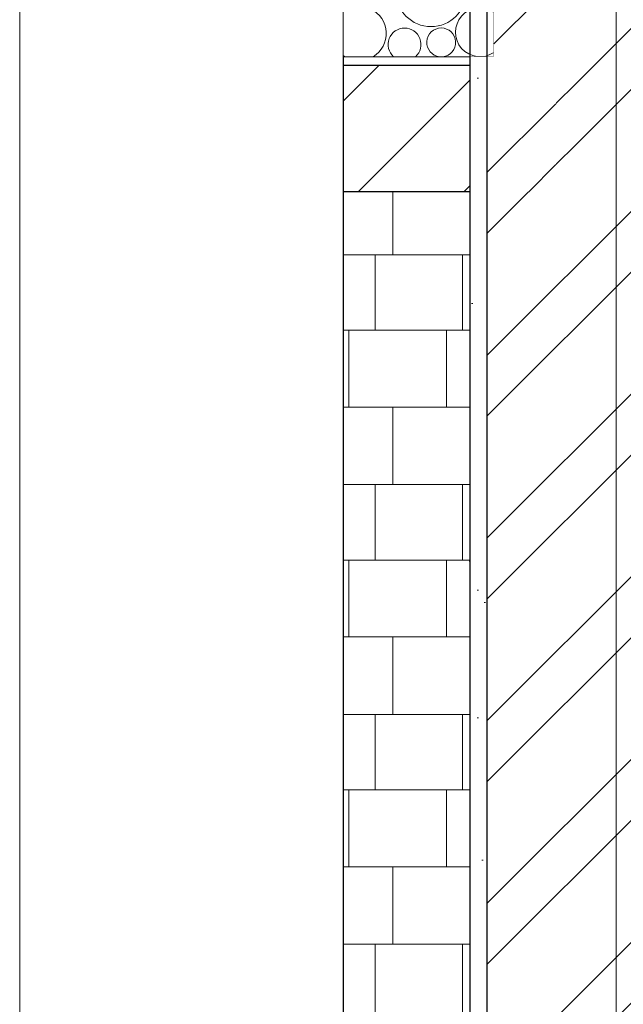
# Model space of a CAD drawing. Header units: millimetres. Extents: x -28821 to 130709, y -7627 to 10914.
# Tile 101 of 111: x 115192 to 116243, y 6189 to 7903. Entities that reach past the tile are written whole.
import ezdxf

# ---------------------------------------------------------------- set-up
doc = ezdxf.new("R2010")
doc.units = ezdxf.units.MM
doc.header["$MEASUREMENT"] = 0
doc.set_wipeout_variables(frame=1)
doc.linetypes.add('Wipeout_Contour', pattern=[1000, 0, -1000])
for name, color, linetype in [('1_Покрытие плоской кровли', 7, 'Continuous'), ('Конструктив - Перекрытия', 7, 'Continuous'), ('Конструктив - Стены Внутренние несущие', 7, 'Continuous'), ('Конструктив - Стены Несущие', 7, 'Continuous'), ('Новый_1_  перегородки НОВЫЕ', 7, 'Continuous')]:
    doc.layers.add(name, color=color, linetype=linetype)
for name, color, linetype, lineweight in [('1_Покрытие плоской кровли_Ном._пера__142', 8, 'Continuous', 20), ('2D - Общий_Ном._пера__74', 255, 'Continuous', 0), ('Конструктив - Стены Внутренние несущие_Ном._пера__21', 7, 'Continuous', 30), ('Конструктив - Стены Несущие_Ном._пера__101', 253, 'Continuous', 5), ('Конструктив - Стены Несущие_Ном._пера__21', 7, 'Continuous', 30), ('Новый_1_  перегородки НОВЫЕ_Ном._пера__1', 7, 'Continuous', 15), ('Новый_1_  перегородки НОВЫЕ_Ном._пера__21', 7, 'Continuous', 30)]:
    doc.layers.add(name, color=color, linetype=linetype, lineweight=lineweight)
for name, color, linetype, lineweight, true_color in [('1_Покрытие плоской кровли_Ном._пера__154', 7, 'Continuous', 20, 0xbd8b17), ('1_Покрытие плоской кровли_Ном._пера__174', 7, 'Continuous', 5, 0xe4ad2c), ('1_Покрытие плоской кровли_Ном._пера__178', 7, 'Continuous', 5, 0xbda888), ('Конструктив - Перекрытия_Ном._пера__170', 7, 'Continuous', 5, 0x9f9f00), ('Конструктив - Перекрытия_Ном._пера__29', 7, 'Continuous', 30, 0x3dad99)]:
    doc.layers.add(name, color=color, linetype=linetype, lineweight=lineweight, true_color=true_color)
pattern_1 = [(45, (90931.04, -2906.36), (-159.099, 159.099), []), (45, (90878, -2853.32), (-159.099, 159.099), [])]
pattern_2 = [(45, (90931.04, -2556.36), (-111.3693, 111.3693), [0, -105, 0, -157.5]), (110, (91281.04, -2556.36), (148.0016, 53.8682), [0, -77, 0, -133])]

# ---------------------------------------------------------------- blocks, each defined once
blk = doc.blocks.new('Элемент Разреза_405_3', base_point=(90931, -2906.4))
at = {"layer": 'Конструктив - Стены Внутренние несущие_Ном._пера__21', "color": 7, "linetype": 'Continuous', "lineweight": 30}
blk.add_line((115755.1, 7838.6), (115755.1, 7823.6), dxfattribs=at)
blk = doc.blocks.new('Элемент Разреза_410_3', base_point=(90931, -2906.4))
at = {"layer": 'Конструктив - Перекрытия_Ном._пера__29', "color": 135, "linetype": 'Continuous', "lineweight": 30, "true_color": 0x3dad99}
blk.add_line((116125.3, 7823.6), (116125.3, 7603.6), dxfattribs=at)
at = {"color": 254, "linetype": 'Wipeout_Contour', "lineweight": 0, "ltscale": 464486.894859}
blk.add_wipeout([(115975.3, 7823.6), (115755.1, 7823.6), (115755.1, 7603.6), (115975.3, 7603.6)], dxfattribs=at).dxf.layer = 'Конструктив - Перекрытия'
at = {"layer": 'Конструктив - Перекрытия_Ном._пера__170', "linetype": 'Continuous', "lineweight": 5, "true_color": 0x9f9f00}
h = blk.add_hatch(dxfattribs=at)
h.set_pattern_fill('ЖЕЛЕЗОБЕТОН_0003', color=54, style=0, pattern_type=2)
h.set_pattern_definition([(45, (90931.04, -2906.36), (-183.8478, 183.8478), []), (45, (90839.1, -2814.43), (-183.8478, 183.8478), [195, -65, 0, -65])])
h.paths.add_polyline_path([(115975.3, 7823.6), (115755.1, 7823.6), (115755.1, 7603.6), (115975.3, 7603.6)])
at = {"layer": 'Конструктив - Перекрытия_Ном._пера__29', "color": 135, "linetype": 'Continuous', "lineweight": 30, "true_color": 0x3dad99}
for p, q in [((115755.1, 7823.6), (115755.1, 7603.6)), ((116125.3, 7823.6), (115755.1, 7823.6)), ((116125.3, 7603.6), (115755.1, 7603.6))]:
    blk.add_line(p, q, dxfattribs=at)
blk = doc.blocks.new('*X501', base_point=(90931, -2906.4))
at = {"layer": 'Новый_1_  перегородки НОВЫЕ_Ном._пера__1', "color": 7, "linetype": 'Continuous', "lineweight": 15}
for p, q in [((115841.3, 7493.6), (115841.3, 7603.6)), ((115755.1, 7493.6), (115975.3, 7493.6)), ((115811.1, 7362.3), (115811.1, 7493.6)), ((115962.6, 7362.3), (115962.6, 7493.6)), ((115755.1, 7362.3), (115975.3, 7362.3)), ((115765.1, 7228.4), (115765.1, 7362.3)), ((115935.1, 7228.4), (115935.1, 7362.3)), ((115755.1, 7228.4), (115975.3, 7228.4)), ((115841.3, 7093.6), (115841.3, 7228.4)), ((115755.1, 7093.6), (115975.3, 7093.6)), ((115811.1, 6962.3), (115811.1, 7093.6)), ((115962.6, 6962.3), (115962.6, 7093.6)), ((115755.1, 6962.3), (115975.3, 6962.3)), ((115765.1, 6828.4), (115765.1, 6962.3)), ((115935.1, 6828.4), (115935.1, 6962.3)), ((115755.1, 6828.4), (115975.3, 6828.4)), ((115841.3, 6693.6), (115841.3, 6828.4)), ((115755.1, 6693.6), (115975.3, 6693.6)), ((115811.1, 6562.3), (115811.1, 6693.6)), ((115962.6, 6562.3), (115962.6, 6693.6)), ((115755.1, 6562.3), (115975.3, 6562.3)), ((115765.1, 6428.4), (115765.1, 6562.3)), ((115935.1, 6428.4), (115935.1, 6562.3)), ((115755.1, 6428.4), (115975.3, 6428.4)), ((115841.3, 6293.6), (115841.3, 6428.4)), ((115755.1, 6293.6), (115975.3, 6293.6)), ((115811.1, 6162.3), (115811.1, 6293.6)), ((115962.6, 6162.3), (115962.6, 6293.6))]:
    blk.add_line(p, q, dxfattribs=at)
blk = doc.blocks.new('*X502', base_point=(90931, -2906.4))
at = {"layer": 'Новый_1_  перегородки НОВЫЕ_Ном._пера__1', "color": 7, "linetype": 'Continuous', "lineweight": 15}
for p, q in [((115841.3, 7493.6), (115841.3, 7603.6)), ((115755.1, 7493.6), (115975.3, 7493.6)), ((115811.1, 7362.3), (115811.1, 7493.6)), ((115962.6, 7362.3), (115962.6, 7493.6)), ((115755.1, 7362.3), (115975.3, 7362.3)), ((115765.1, 7228.4), (115765.1, 7362.3)), ((115935.1, 7228.4), (115935.1, 7362.3)), ((115755.1, 7228.4), (115975.3, 7228.4)), ((115841.3, 7093.6), (115841.3, 7228.4)), ((115755.1, 7093.6), (115975.3, 7093.6)), ((115811.1, 6962.3), (115811.1, 7093.6)), ((115962.6, 6962.3), (115962.6, 7093.6)), ((115755.1, 6962.3), (115975.3, 6962.3)), ((115765.1, 6828.4), (115765.1, 6962.3)), ((115935.1, 6828.4), (115935.1, 6962.3)), ((115755.1, 6828.4), (115975.3, 6828.4)), ((115841.3, 6693.6), (115841.3, 6828.4)), ((115755.1, 6693.6), (115975.3, 6693.6)), ((115811.1, 6562.3), (115811.1, 6693.6)), ((115962.6, 6562.3), (115962.6, 6693.6)), ((115755.1, 6562.3), (115975.3, 6562.3)), ((115765.1, 6428.4), (115765.1, 6562.3)), ((115935.1, 6428.4), (115935.1, 6562.3)), ((115755.1, 6428.4), (115975.3, 6428.4)), ((115841.3, 6293.6), (115841.3, 6428.4)), ((115755.1, 6293.6), (115975.3, 6293.6)), ((115811.1, 6162.3), (115811.1, 6293.6)), ((115962.6, 6162.3), (115962.6, 6293.6))]:
    blk.add_line(p, q, dxfattribs=at)
blk = doc.blocks.new('Элемент Разреза_417_3', base_point=(90931, -2906.4))
at = {"layer": 'Новый_1_  перегородки НОВЫЕ_Ном._пера__21', "color": 7, "linetype": 'Continuous', "lineweight": 30}
blk.add_line((115755.1, 7603.6), (115755.1, 4493.6), dxfattribs=at)
at = {"layer": 'Новый_1_  перегородки НОВЫЕ', "lineweight": 0}
for name in ['*X501', '*X502']:
    blk.add_blockref(name, (90931, -2906.4), dxfattribs=at)
blk = doc.blocks.new('*X504', base_point=(90931, -2906.4))
at = {"layer": '1_Покрытие плоской кровли_Ном._пера__178', "color": 43, "linetype": 'Continuous', "lineweight": 5, "true_color": 0xbda888}
for centre, radius in [((115809.5, 8063.3), 42.6), ((115962.9, 8061.1), 47.3), ((115876.8, 8037.9), 20.7), ((115908.1, 7952.2), 61.2)]:
    blk.add_circle(centre, radius, dxfattribs=at)
for centre, radius, start, end in [((115724.4, 8134.2), 61.2, 300.097, 347.2053), ((115867.9, 8146.7), 47.7, 213.0444, 326.9556), ((115964, 8155.5), 38.4, 245.2487, 294.7513), ((115742.1, 8045.6), 25.1, 301.1398, 58.8602), ((116042, 8042), 28.6, 149.5696, 210.4304), ((115784, 7973.5), 38.4, 221.1009, 138.8991), ((116051.6, 7964.7), 47.7, 135.9926, 224.0074), ((115782.9, 7879.1), 47.3, 301.1848, 126.1141), ((115993.2, 7881.3), 42.6, 55.422, 304.578), ((115862, 7860), 28.6, 311.6407, 228.3593), ((115925.8, 7863.6), 25.1, 276.5342, 263.4658), ((115782.9, 7879.1), 47.3, 233.8859, 238.8152)]:
    blk.add_arc(centre, radius, start, end, dxfattribs=at)
blk = doc.blocks.new('*X505', base_point=(90931, -2906.4))
at = {"layer": '1_Покрытие плоской кровли', "linetype": 'Continuous', "lineweight": 0, "true_color": 0x000000}
blk.add_hatch(color=18, dxfattribs=at).paths.add_polyline_path([(116017.3, 8258.6), (115755.1, 8258.6), (115755.1, 8254.6), (116017.3, 8254.6)])
blk = doc.blocks.new('*X506', base_point=(90931, -2906.4))
at = {"layer": '1_Покрытие плоской кровли', "linetype": 'Continuous', "lineweight": 0, "true_color": 0x000000}
blk.add_hatch(color=18, dxfattribs=at).paths.add_polyline_path([(115755.1, 8250.6), (116017.3, 8250.6), (116017.3, 8254.6), (115755.1, 8254.6)])
blk = doc.blocks.new('Элемент Разреза_418_3', base_point=(90931, -2906.4))
at = {"color": 254, "linetype": 'Wipeout_Contour', "lineweight": 0, "ltscale": 464719.809595}
blk.add_wipeout([(116017.3, 8258.6), (115755.1, 8258.6), (115755.1, 8254.6), (116017.3, 8254.6)], dxfattribs=at).dxf.layer = '1_Покрытие плоской кровли'
at = {"color": 254, "linetype": 'Wipeout_Contour', "lineweight": 0, "ltscale": 464642.72135}
blk.add_wipeout([(115755.1, 7838.6), (116017.3, 7838.6), (116017.3, 8120.6), (115755.1, 8120.6)], dxfattribs=at).dxf.layer = '1_Покрытие плоской кровли'
at = {"layer": '1_Покрытие плоской кровли', "linetype": 'Continuous', "lineweight": 0, "true_color": 0x000000}
h = blk.add_hatch(dxfattribs=at)
h.set_pattern_fill('БЕТОН_04_0003', color=18, style=0, pattern_type=2)
h.set_pattern_definition([(0, (90931.04, -2906.36), (0, 311.769), [30, -150]), (0, (91021.04, -2750.47), (0, 311.769), [30, -150]), (60, (90931.04, -2906.36), (-270, 155.8846), [30, -150]), (60, (91111.04, -2906.36), (-270, 155.8846), [30, -150]), (120, (90961.04, -2906.36), (270, 155.8846), [30, -150]), (120, (91141.04, -2906.36), (270, 155.8846), [30, -150]), (0, (90931.036, -2876.357), (0, 60), [0, -60, 0, -90]), (45, (90961.036, -2876.357), (-42.42641, 42.42641), [0, -45, 0, -75])])
h.paths.add_polyline_path([(115755.1, 8150.6), (115755.1, 8120.6), (116017.3, 8120.6), (116017.3, 8150.6)])
at = {"layer": '1_Покрытие плоской кровли_Ном._пера__142', "color": 8, "linetype": 'Continuous', "lineweight": 20}
for p, q in [((116017.3, 8120.6), (116017.3, 7983.6)), ((116017.3, 7983.6), (116017.3, 7838.6))]:
    blk.add_line(p, q, dxfattribs=at)
at = {"layer": '1_Покрытие плоской кровли_Ном._пера__154', "color": 42, "linetype": 'Continuous', "lineweight": 20, "true_color": 0xbd8b17}
for p, q in [((116017.3, 8120.6), (115755.1, 8120.6)), ((116017.3, 7838.6), (115755.1, 7838.6))]:
    blk.add_line(p, q, dxfattribs=at)
at = {"layer": '1_Покрытие плоской кровли', "lineweight": 0}
for name in ['*X505', '*X504']:
    blk.add_blockref(name, (90931, -2906.4), dxfattribs=at)
at = {"color": 254, "linetype": 'Wipeout_Contour', "lineweight": 0, "ltscale": 464718.672784}
blk.add_wipeout([(115755.1, 8250.6), (116017.3, 8250.6), (116017.3, 8254.6), (115755.1, 8254.6)], dxfattribs=at).dxf.layer = '1_Покрытие плоской кровли'
at = {"layer": '1_Покрытие плоской кровли', "lineweight": 0}
blk.add_blockref('*X506', (90931, -2906.4), dxfattribs=at)
at = {"color": 254, "linetype": 'Wipeout_Contour', "lineweight": 0, "ltscale": 464703.986822}
blk.add_wipeout([(115755.1, 8150.6), (116017.3, 8150.6), (116017.3, 8250.6), (115755.1, 8250.6)], dxfattribs=at).dxf.layer = '1_Покрытие плоской кровли'
at = {"layer": '1_Покрытие плоской кровли_Ном._пера__174', "linetype": 'Continuous', "lineweight": 5, "true_color": 0xe4ad2c}
h = blk.add_hatch(dxfattribs=at)
h.set_pattern_fill('ИЗОЛЯЦИЯ_07_0003', color=42, style=0, pattern_type=2)
h.set_pattern_definition([(60, (90931.036, -2906.357), (-43.30127, 25), []), (120, (90931.036, -2906.357), (43.30127, 25), [])])
h.paths.add_polyline_path([(115755.1, 8150.6), (116017.3, 8150.6), (116017.3, 8250.6), (115755.1, 8250.6)])
at = {"layer": '1_Покрытие плоской кровли_Ном._пера__142', "color": 8, "linetype": 'Continuous', "lineweight": 20, "flags": 128}
blk.add_lwpolyline([(115755.1, 8258.6), (115755.1, 8254.6), (115755.1, 8250.6), (115755.1, 8150.6), (115755.1, 8120.6), (115755.1, 7838.6)], dxfattribs=at)
at = {"layer": '1_Покрытие плоской кровли_Ном._пера__154', "color": 42, "linetype": 'Continuous', "lineweight": 20, "true_color": 0xbd8b17}
for p, q in [((116015.3, 8258.6), (115755.1, 8258.6)), ((116017.3, 8254.6), (115755.1, 8254.6)), ((116017.3, 8250.6), (115755.1, 8250.6)), ((116017.3, 8150.6), (115755.1, 8150.6))]:
    blk.add_line(p, q, dxfattribs=at)
blk = doc.blocks.new('Элемент Разреза_569_3', base_point=(90931, -2906.4))
at = {"color": 254, "linetype": 'Wipeout_Contour', "lineweight": 0, "ltscale": 698598.557647}
blk.add_wipeout([(116005.3, 4643.6), (116645.3, 4643.6), (116645.3, 7983.6), (116017.3, 7983.6), (116017.3, 7838.6), (116005.3, 7838.6)], dxfattribs=at).dxf.layer = 'Конструктив - Стены Несущие'
at = {"layer": 'Конструктив - Стены Несущие_Ном._пера__101', "linetype": 'Continuous', "lineweight": 5}
h = blk.add_hatch(dxfattribs=at)
h.set_pattern_fill('КИРПИЧ_01_0003', color=253, style=0, pattern_type=2)
h.set_pattern_definition(pattern_1)
h.paths.add_polyline_path([(116005.3, 4643.6), (116645.3, 4643.6), (116645.3, 7983.6), (116017.3, 7983.6), (116017.3, 7838.6), (116005.3, 7838.6)])
at = {"color": 254, "linetype": 'Wipeout_Contour', "lineweight": 0, "ltscale": 464676.253831}
blk.add_wipeout([(115975.3, 7838.6), (115975.3, 4643.6), (116005.3, 4643.6), (116005.3, 7838.6)], dxfattribs=at).dxf.layer = 'Конструктив - Стены Несущие'
at = {"layer": 'Конструктив - Стены Несущие_Ном._пера__101', "linetype": 'Continuous', "lineweight": 5}
h = blk.add_hatch(dxfattribs=at)
h.set_pattern_fill('ШТУКАТУРКА__ГИПС_01_0003', color=253, style=0, pattern_type=2)
h.set_pattern_definition(pattern_2)
h.paths.add_polyline_path([(115975.3, 7838.6), (115975.3, 4643.6), (116005.3, 4643.6), (116005.3, 7838.6)])
at = {"color": 254, "linetype": 'Wipeout_Contour', "lineweight": 0, "ltscale": 465285.656516}
blk.add_wipeout([(116125.3, 7823.6), (116005.3, 7823.6), (116005.3, 7603.6), (116125.3, 7603.6)], dxfattribs=at).dxf.layer = 'Конструктив - Стены Несущие'
at = {"layer": 'Конструктив - Стены Несущие_Ном._пера__101', "linetype": 'Continuous', "lineweight": 5}
h = blk.add_hatch(dxfattribs=at)
h.set_pattern_fill('КИРПИЧ_01_0003', color=253, style=0, pattern_type=2)
h.set_pattern_definition(pattern_1)
h.paths.add_polyline_path([(116125.3, 7823.6), (116005.3, 7823.6), (116005.3, 7603.6), (116125.3, 7603.6)])
at = {"color": 254, "linetype": 'Wipeout_Contour', "lineweight": 0, "ltscale": 464986.317438}
blk.add_wipeout([(115975.3, 7823.6), (115975.3, 7603.6), (116005.3, 7603.6), (116005.3, 7823.6)], dxfattribs=at).dxf.layer = 'Конструктив - Стены Несущие'
at = {"layer": 'Конструктив - Стены Несущие_Ном._пера__101', "linetype": 'Continuous', "lineweight": 5}
h = blk.add_hatch(dxfattribs=at)
h.set_pattern_fill('ШТУКАТУРКА__ГИПС_01_0003', color=253, style=0, pattern_type=2)
h.set_pattern_definition(pattern_2)
h.paths.add_polyline_path([(115975.3, 7823.6), (115975.3, 7603.6), (116005.3, 7603.6), (116005.3, 7823.6)])
at = {"layer": 'Конструктив - Стены Несущие_Ном._пера__21', "color": 7, "linetype": 'Continuous', "lineweight": 30}
for p, q in [((115975.3, 7983.6), (115975.3, 4643.6)), ((116005.3, 7983.6), (116005.3, 4643.6))]:
    blk.add_line(p, q, dxfattribs=at)

msp = doc.modelspace()

# ---------------------------------------------------------------- block references
at = {"layer": 'Конструктив - Стены Внутренние несущие', "lineweight": 0}
msp.add_blockref('Элемент Разреза_405_3', (90931, -2906.4), dxfattribs=at)

# ---------------------------------------------------------------- next in the draw order: block references
at = {"layer": '1_Покрытие плоской кровли', "lineweight": 0}
msp.add_blockref('Элемент Разреза_418_3', (90931, -2906.4), dxfattribs=at)
at = {"layer": 'Конструктив - Перекрытия', "lineweight": 0}
msp.add_blockref('Элемент Разреза_410_3', (90931, -2906.4), dxfattribs=at)

# ---------------------------------------------------------------- next in the draw order: block references
at = {"layer": 'Новый_1_  перегородки НОВЫЕ', "lineweight": 0}
msp.add_blockref('Элемент Разреза_417_3', (90931, -2906.4), dxfattribs=at)

# ---------------------------------------------------------------- next in the draw order: block references
at = {"layer": 'Конструктив - Стены Несущие', "lineweight": 0}
msp.add_blockref('Элемент Разреза_569_3', (90931, -2906.4), dxfattribs=at)

# ---------------------------------------------------------------- next in the draw order: linework, layer by layer
at = {"layer": '2D - Общий_Ном._пера__74', "color": 255, "linetype": 'Continuous', "lineweight": 0, "flags": 128}
msp.add_lwpolyline([(115192.2, 9600.9), (116230, 9600.9), (116230, -2986), (115192.2, -2986)], close=True, dxfattribs=at)

doc.saveas('drawing.dxf')
